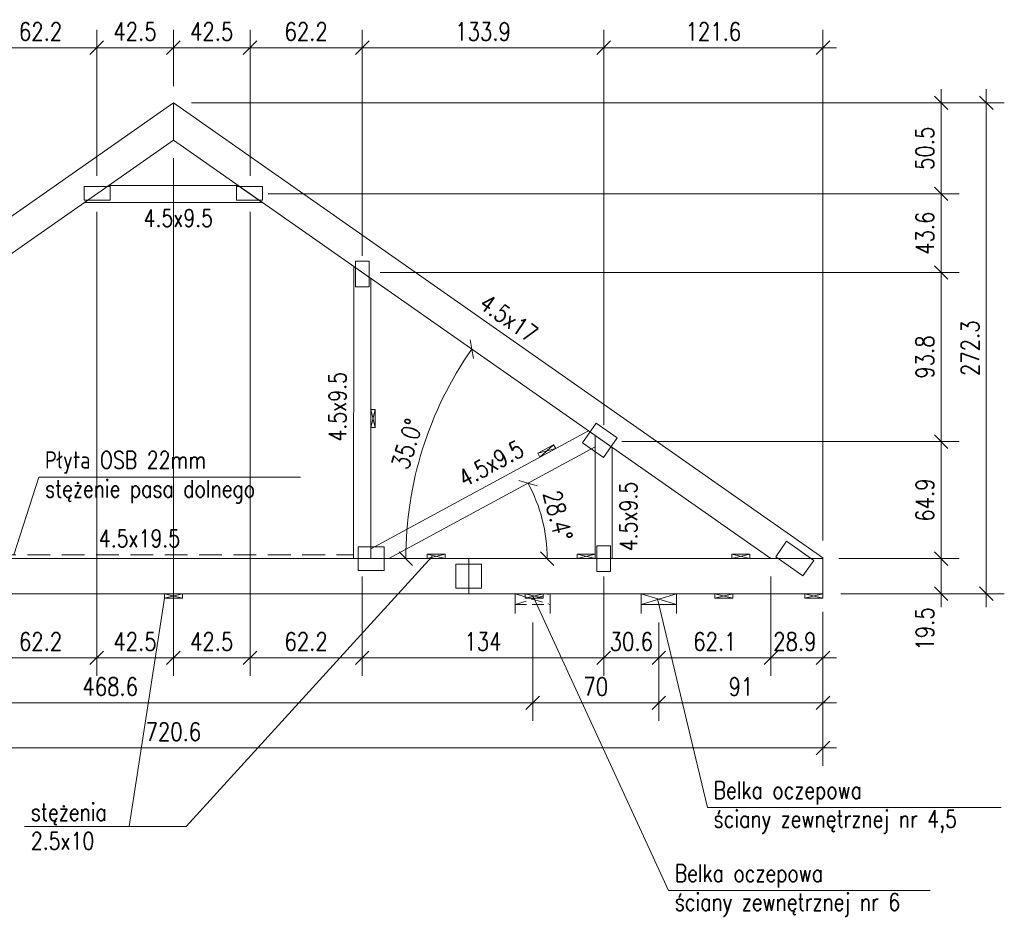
# Model space of a CAD drawing. Header units: inches. Extents: x 72095 to 82628, y -36879 to -32162.
# Tile 4 of 34: x 74991 to 75538, y -36381 to -35882. Entities that reach past the tile are written whole.
import ezdxf

# ---------------------------------------------------------------- set-up
doc = ezdxf.new("R2010")
doc.units = ezdxf.units.IN
doc.header["$MEASUREMENT"] = 0
doc.linetypes.add('DASHED', pattern=[19.05, 12.7, -6.35])
for name, color, linetype, lineweight in [('Drewno', 2, 'Continuous', 20), ('Opisy', 4, 'Continuous', 20), ('WYMIARY', 6, 'Continuous', 15)]:
    doc.layers.add(name, color=color, linetype=linetype, lineweight=lineweight)
doc.layers.add('Śruby', color=147, linetype='Continuous')
doc.styles.add('1. Simplex', font='simplex.shx', dxfattribs={"width": 0.8})
doc.dimstyles.new('1_50', dxfattribs={"dimscale": 50, "dimtxt": 0.2, "dimasz": 0.15, "dimexe": 0.2, "dimexo": 0.2, "dimgap": 0.08, "dimtad": 1, "dimdec": 1, "dimzin": 9, "dimdsep": 46, "dimtxsty": '1. Simplex', "dimblk": 'OBLIQUE', "dimcen": 0.15, "dimdle": 0.15, "dimclrd": 256, "dimclre": 256, "dimclrt": 4, "dimadec": 1, "dimazin": 0, "dimtfac": 1, "dimtdec": 0, "dimtmove": 1, "dimatfit": 3, "dimfxl": 1, "dimlwd": -1, "dimlwe": -1, "dimarcsym": 0})

# ---------------------------------------------------------------- blocks, each defined once
blk = doc.blocks.new('_Oblique')
at = {"color": 0, "linetype": 'ByBlock', "lineweight": -2}
blk.add_line((-0.5, -0.5), (0.5, 0.5), dxfattribs=at)
blk = doc.blocks.new('*D143')
at = {"layer": 'Defpoints', "color": 0, "transparency": 16777216}
for p in [(75435.81, -36180.82), (75502.54, -36180.82), (75436.96, -36200.32)]:
    blk.add_point(p, dxfattribs=at)
at = {"layer": 'WYMIARY', "transparency": 16777216}
for p, q in [((75502.54, -36207.82), (75502.54, -36173.32)), ((75445.81, -36180.82), (75512.54, -36180.82)), ((75446.96, -36200.32), (75512.54, -36200.32))]:
    blk.add_line(p, q, dxfattribs=at)
at = {"layer": 'WYMIARY', "transparency": 16777216, "xscale": 7.5, "yscale": 7.5, "zscale": 7.5}
for p, rotation in [((75502.54, -36180.82), 90), ((75502.54, -36200.32), 270)]:
    blk.add_blockref('_Oblique', p, dxfattribs=dict(at, rotation=rotation))
at = {"layer": 'WYMIARY', "color": 4, "transparency": 16777216, "insert": (75493.54, -36219.82), "char_height": 10, "attachment_point": 5, "rotation": 90, "style": '1. Simplex'}
blk.add_mtext('19.5', dxfattribs=at)
blk = doc.blocks.new('*D144')
at = {"layer": 'Defpoints', "color": 0, "transparency": 16777216}
for p in [(75315.37, -36115.94), (75502.54, -36115.94), (75435.81, -36180.82)]:
    blk.add_point(p, dxfattribs=at)
at = {"layer": 'WYMIARY', "transparency": 16777216}
for p, q in [((75502.54, -36188.32), (75502.54, -36108.44)), ((75325.37, -36115.94), (75512.54, -36115.94)), ((75445.81, -36180.82), (75512.54, -36180.82))]:
    blk.add_line(p, q, dxfattribs=at)
at = {"layer": 'WYMIARY', "transparency": 16777216, "xscale": 7.5, "yscale": 7.5, "zscale": 7.5}
for p, rotation in [((75502.54, -36115.94), 90), ((75502.54, -36180.82), 270)]:
    blk.add_blockref('_Oblique', p, dxfattribs=dict(at, rotation=rotation))
at = {"layer": 'WYMIARY', "color": 4, "transparency": 16777216, "insert": (75493.54, -36148.38), "char_height": 10, "attachment_point": 5, "rotation": 90, "style": '1. Simplex'}
blk.add_mtext('64.9', dxfattribs=at)
blk = doc.blocks.new('*D145')
at = {"layer": 'Defpoints', "color": 0, "transparency": 16777216}
for p in [(75181.43, -36022.16), (75502.54, -36022.16), (75315.37, -36115.94)]:
    blk.add_point(p, dxfattribs=at)
at = {"layer": 'WYMIARY', "transparency": 16777216}
for p, q in [((75502.54, -36123.44), (75502.54, -36014.66)), ((75191.43, -36022.16), (75512.54, -36022.16)), ((75325.37, -36115.94), (75512.54, -36115.94))]:
    blk.add_line(p, q, dxfattribs=at)
at = {"layer": 'WYMIARY', "transparency": 16777216, "xscale": 7.5, "yscale": 7.5, "zscale": 7.5}
for p, rotation in [((75502.54, -36022.16), 90), ((75502.54, -36115.94), 270)]:
    blk.add_blockref('_Oblique', p, dxfattribs=dict(at, rotation=rotation))
at = {"layer": 'WYMIARY', "color": 4, "transparency": 16777216, "insert": (75493.54, -36069.05), "char_height": 10, "attachment_point": 5, "rotation": 90, "style": '1. Simplex'}
blk.add_mtext('93.8', dxfattribs=at)
blk = doc.blocks.new('*D146')
at = {"layer": 'Defpoints', "color": 0, "transparency": 16777216}
for p in [(75119.19, -35978.57), (75502.54, -35978.57), (75181.43, -36022.16)]:
    blk.add_point(p, dxfattribs=at)
at = {"layer": 'WYMIARY', "transparency": 16777216}
for p, q in [((75502.54, -36029.66), (75502.54, -35971.07)), ((75129.19, -35978.57), (75512.54, -35978.57)), ((75191.43, -36022.16), (75512.54, -36022.16))]:
    blk.add_line(p, q, dxfattribs=at)
at = {"layer": 'WYMIARY', "transparency": 16777216, "xscale": 7.5, "yscale": 7.5, "zscale": 7.5}
for p, rotation in [((75502.54, -35978.57), 90), ((75502.54, -36022.16), 270)]:
    blk.add_blockref('_Oblique', p, dxfattribs=dict(at, rotation=rotation))
at = {"layer": 'WYMIARY', "color": 4, "transparency": 16777216, "insert": (75493.54, -36000.36), "char_height": 10, "attachment_point": 5, "rotation": 90, "style": '1. Simplex'}
blk.add_mtext('43.6', dxfattribs=at)
blk = doc.blocks.new('*D147')
at = {"layer": 'Defpoints', "color": 0, "transparency": 16777216}
for p in [(75076.66, -35928.04), (75527.54, -35928.04), (75436.96, -36200.32)]:
    blk.add_point(p, dxfattribs=at)
at = {"layer": 'WYMIARY', "transparency": 16777216}
for p, q in [((75527.54, -36207.82), (75527.54, -35920.54)), ((75086.66, -35928.04), (75537.54, -35928.04)), ((75446.96, -36200.32), (75537.54, -36200.32))]:
    blk.add_line(p, q, dxfattribs=at)
at = {"layer": 'WYMIARY', "transparency": 16777216, "xscale": 7.5, "yscale": 7.5, "zscale": 7.5}
for p, rotation in [((75527.54, -35928.04), 90), ((75527.54, -36200.32), 270)]:
    blk.add_blockref('_Oblique', p, dxfattribs=dict(at, rotation=rotation))
at = {"layer": 'WYMIARY', "color": 4, "transparency": 16777216, "insert": (75518.54, -36064.18), "char_height": 10, "attachment_point": 5, "rotation": 90, "style": '1. Simplex'}
blk.add_mtext('272.3', dxfattribs=at)
blk = doc.blocks.new('*D148')
at = {"layer": 'Defpoints', "color": 0, "transparency": 16777216}
for p in [(75076.66, -35928.04), (75502.54, -35928.04), (75119.19, -35978.57)]:
    blk.add_point(p, dxfattribs=at)
at = {"layer": 'WYMIARY', "transparency": 16777216}
for p, q in [((75502.54, -35986.07), (75502.54, -35920.54)), ((75086.66, -35928.04), (75512.54, -35928.04)), ((75129.19, -35978.57), (75512.54, -35978.57))]:
    blk.add_line(p, q, dxfattribs=at)
at = {"layer": 'WYMIARY', "transparency": 16777216, "xscale": 7.5, "yscale": 7.5, "zscale": 7.5}
for p, rotation in [((75502.54, -35928.04), 90), ((75502.54, -35978.57), 270)]:
    blk.add_blockref('_Oblique', p, dxfattribs=dict(at, rotation=rotation))
at = {"layer": 'WYMIARY', "color": 4, "transparency": 16777216, "insert": (75493.54, -35953.31), "char_height": 10, "attachment_point": 5, "rotation": 90, "style": '1. Simplex'}
blk.add_mtext('50.5', dxfattribs=at)
blk = doc.blocks.new('*D151')
at = {"layer": 'Defpoints', "color": 0, "transparency": 16777216}
for p in [(75034.13, -35897.53), (75034.13, -35978.57), (74971.88, -36022.16)]:
    blk.add_point(p, dxfattribs=at)
at = {"layer": 'WYMIARY', "transparency": 16777216}
for p, q in [((74971.88, -36012.16), (74971.88, -35887.53)), ((75034.13, -35968.57), (75034.13, -35887.53)), ((74964.38, -35897.53), (75041.63, -35897.53))]:
    blk.add_line(p, q, dxfattribs=at)
at = {"layer": 'WYMIARY', "transparency": 16777216, "xscale": 7.5, "yscale": 7.5, "zscale": 7.5, "rotation": 180}
blk.add_blockref('_Oblique', (74971.88, -35897.53), dxfattribs=at)
at = {"layer": 'WYMIARY', "transparency": 16777216, "xscale": 7.5, "yscale": 7.5, "zscale": 7.5}
blk.add_blockref('_Oblique', (75034.13, -35897.53), dxfattribs=at)
at = {"layer": 'WYMIARY', "color": 4, "transparency": 16777216, "insert": (75003, -35888.53), "char_height": 10, "attachment_point": 5, "style": '1. Simplex'}
blk.add_mtext('62.2', dxfattribs=at)
blk = doc.blocks.new('*D152')
at = {"layer": 'Defpoints', "color": 0, "transparency": 16777216}
for p in [(75076.66, -35897.53), (75076.66, -35928.84), (75034.13, -35978.57)]:
    blk.add_point(p, dxfattribs=at)
at = {"layer": 'WYMIARY', "transparency": 16777216}
for p, q in [((75034.13, -35968.57), (75034.13, -35887.53)), ((75076.66, -35918.84), (75076.66, -35887.53)), ((75026.63, -35897.53), (75084.16, -35897.53))]:
    blk.add_line(p, q, dxfattribs=at)
at = {"layer": 'WYMIARY', "transparency": 16777216, "xscale": 7.5, "yscale": 7.5, "zscale": 7.5, "rotation": 180}
blk.add_blockref('_Oblique', (75034.13, -35897.53), dxfattribs=at)
at = {"layer": 'WYMIARY', "transparency": 16777216, "xscale": 7.5, "yscale": 7.5, "zscale": 7.5}
blk.add_blockref('_Oblique', (75076.66, -35897.53), dxfattribs=at)
at = {"layer": 'WYMIARY', "color": 4, "transparency": 16777216, "insert": (75055.39, -35888.53), "char_height": 10, "attachment_point": 5, "style": '1. Simplex'}
blk.add_mtext('42.5', dxfattribs=at)
blk = doc.blocks.new('*D153')
at = {"layer": 'Defpoints', "color": 0, "transparency": 16777216}
for p in [(75119.19, -35897.53), (75119.19, -35978.57), (75181.43, -36022.96)]:
    blk.add_point(p, dxfattribs=at)
at = {"layer": 'WYMIARY', "transparency": 16777216}
for p, q in [((75119.19, -35968.57), (75119.19, -35887.53)), ((75181.43, -36012.96), (75181.43, -35887.53)), ((75188.93, -35897.53), (75111.69, -35897.53))]:
    blk.add_line(p, q, dxfattribs=at)
at = {"layer": 'WYMIARY', "transparency": 16777216, "xscale": 7.5, "yscale": 7.5, "zscale": 7.5, "rotation": 180}
blk.add_blockref('_Oblique', (75119.19, -35897.53), dxfattribs=at)
at = {"layer": 'WYMIARY', "transparency": 16777216, "xscale": 7.5, "yscale": 7.5, "zscale": 7.5}
blk.add_blockref('_Oblique', (75181.43, -35897.53), dxfattribs=at)
at = {"layer": 'WYMIARY', "color": 4, "transparency": 16777216, "insert": (75150.31, -35888.53), "char_height": 10, "attachment_point": 5, "style": '1. Simplex'}
blk.add_mtext('62.2', dxfattribs=at)
blk = doc.blocks.new('*D154')
at = {"layer": 'Defpoints', "color": 0, "transparency": 16777216}
for p in [(75076.66, -35897.53), (75076.66, -35928.84), (75119.19, -35978.57)]:
    blk.add_point(p, dxfattribs=at)
at = {"layer": 'WYMIARY', "transparency": 16777216}
for p, q in [((75076.66, -35918.84), (75076.66, -35887.53)), ((75119.19, -35968.57), (75119.19, -35887.53)), ((75126.69, -35897.53), (75069.16, -35897.53))]:
    blk.add_line(p, q, dxfattribs=at)
at = {"layer": 'WYMIARY', "transparency": 16777216, "xscale": 7.5, "yscale": 7.5, "zscale": 7.5, "rotation": 180}
blk.add_blockref('_Oblique', (75076.66, -35897.53), dxfattribs=at)
at = {"layer": 'WYMIARY', "transparency": 16777216, "xscale": 7.5, "yscale": 7.5, "zscale": 7.5}
blk.add_blockref('_Oblique', (75119.19, -35897.53), dxfattribs=at)
at = {"layer": 'WYMIARY', "color": 4, "transparency": 16777216, "insert": (75097.92, -35888.53), "char_height": 10, "attachment_point": 5, "style": '1. Simplex'}
blk.add_mtext('42.5', dxfattribs=at)
blk = doc.blocks.new('*D156')
at = {"layer": 'Defpoints', "color": 0, "transparency": 16777216}
for p in [(74716.36, -36200.32), (75436.96, -36200.32), (75436.96, -36285.82)]:
    blk.add_point(p, dxfattribs=at)
at = {"layer": 'WYMIARY', "transparency": 16777216}
for p, q in [((74716.36, -36210.32), (74716.36, -36295.82)), ((75436.96, -36210.32), (75436.96, -36295.82)), ((74708.86, -36285.82), (75444.46, -36285.82))]:
    blk.add_line(p, q, dxfattribs=at)
at = {"layer": 'WYMIARY', "transparency": 16777216, "xscale": 7.5, "yscale": 7.5, "zscale": 7.5, "rotation": 180}
blk.add_blockref('_Oblique', (74716.36, -36285.82), dxfattribs=at)
at = {"layer": 'WYMIARY', "transparency": 16777216, "xscale": 7.5, "yscale": 7.5, "zscale": 7.5}
blk.add_blockref('_Oblique', (75436.96, -36285.82), dxfattribs=at)
at = {"layer": 'WYMIARY', "color": 4, "transparency": 16777216, "insert": (75076.66, -36276.82), "char_height": 10, "attachment_point": 5, "style": '1. Simplex'}
blk.add_mtext('720.6', dxfattribs=at)
blk = doc.blocks.new('*D160')
at = {"layer": 'Defpoints', "color": 0, "transparency": 16777216}
for p in [(75436.96, -36200.32), (75345.96, -36206.32), (75436.96, -36260.82)]:
    blk.add_point(p, dxfattribs=at)
at = {"layer": 'WYMIARY', "transparency": 16777216}
for p, q in [((75436.96, -36210.32), (75436.96, -36270.82)), ((75345.96, -36216.32), (75345.96, -36270.82)), ((75338.46, -36260.82), (75444.46, -36260.82))]:
    blk.add_line(p, q, dxfattribs=at)
at = {"layer": 'WYMIARY', "transparency": 16777216, "xscale": 7.5, "yscale": 7.5, "zscale": 7.5, "rotation": 180}
blk.add_blockref('_Oblique', (75345.96, -36260.82), dxfattribs=at)
at = {"layer": 'WYMIARY', "transparency": 16777216, "xscale": 7.5, "yscale": 7.5, "zscale": 7.5}
blk.add_blockref('_Oblique', (75436.96, -36260.82), dxfattribs=at)
at = {"layer": 'WYMIARY', "color": 4, "transparency": 16777216, "insert": (75391.46, -36251.82), "char_height": 10, "attachment_point": 5, "style": '1. Simplex'}
blk.add_mtext('91', dxfattribs=at)
blk = doc.blocks.new('*D161')
at = {"layer": 'Defpoints', "color": 0, "transparency": 16777216}
for p in [(75315.37, -35897.53), (75315.37, -36116.75), (75436.96, -36180.82)]:
    blk.add_point(p, dxfattribs=at)
at = {"layer": 'WYMIARY', "transparency": 16777216}
for p, q in [((75315.37, -36106.75), (75315.37, -35887.53)), ((75436.96, -36170.82), (75436.96, -35887.53)), ((75444.46, -35897.53), (75307.87, -35897.53))]:
    blk.add_line(p, q, dxfattribs=at)
at = {"layer": 'WYMIARY', "transparency": 16777216, "xscale": 7.5, "yscale": 7.5, "zscale": 7.5, "rotation": 180}
blk.add_blockref('_Oblique', (75315.37, -35897.53), dxfattribs=at)
at = {"layer": 'WYMIARY', "transparency": 16777216, "xscale": 7.5, "yscale": 7.5, "zscale": 7.5}
blk.add_blockref('_Oblique', (75436.96, -35897.53), dxfattribs=at)
at = {"layer": 'WYMIARY', "color": 4, "transparency": 16777216, "insert": (75376.17, -35888.53), "char_height": 10, "attachment_point": 5, "style": '1. Simplex'}
blk.add_mtext('121.6', dxfattribs=at)
blk = doc.blocks.new('*D162')
at = {"layer": 'Defpoints', "color": 0, "transparency": 16777216}
for p in [(75181.43, -35897.53), (75181.43, -36022.96), (75315.37, -36116.75)]:
    blk.add_point(p, dxfattribs=at)
at = {"layer": 'WYMIARY', "transparency": 16777216}
for p, q in [((75181.43, -36012.96), (75181.43, -35887.53)), ((75315.37, -36106.75), (75315.37, -35887.53)), ((75322.87, -35897.53), (75173.93, -35897.53))]:
    blk.add_line(p, q, dxfattribs=at)
at = {"layer": 'WYMIARY', "transparency": 16777216, "xscale": 7.5, "yscale": 7.5, "zscale": 7.5, "rotation": 180}
blk.add_blockref('_Oblique', (75181.43, -35897.53), dxfattribs=at)
at = {"layer": 'WYMIARY', "transparency": 16777216, "xscale": 7.5, "yscale": 7.5, "zscale": 7.5}
blk.add_blockref('_Oblique', (75315.37, -35897.53), dxfattribs=at)
at = {"layer": 'WYMIARY', "color": 4, "transparency": 16777216, "insert": (75248.4, -35888.53), "char_height": 10, "attachment_point": 5, "style": '1. Simplex'}
blk.add_mtext('133.9', dxfattribs=at)
blk = doc.blocks.new('*D163')
at = {"layer": 'Defpoints', "color": 0, "transparency": 16777216}
for p in [(75076.66, -35948.79), (74942.85, -36140.03), (74716.36, -36180.82), (74745.28, -36180.82), (75240.51, -36180.82)]:
    blk.add_point(p, dxfattribs=at)
at = {"layer": 'WYMIARY', "transparency": 16777216}
blk.add_arc((74745.28, -36180.82), 201.73, 0, 35, dxfattribs=at)
at = {"layer": 'WYMIARY', "transparency": 16777216, "xscale": 7.5, "yscale": 7.5, "zscale": 7.5}
for p, rotation in [((74910.53, -36065.11), 124.9999999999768), ((74947.02, -36180.82), 270)]:
    blk.add_blockref('_Oblique', p, dxfattribs=dict(at, rotation=rotation))
at = {"layer": 'WYMIARY', "color": 4, "transparency": 16777216, "insert": (74946.26, -36117.45), "char_height": 10, "attachment_point": 5, "rotation": 287.5, "style": '1. Simplex'}
blk.add_mtext('35.0%%d', dxfattribs=at)
blk = doc.blocks.new('*D164')
at = {"layer": 'Defpoints', "color": 0, "transparency": 16777216}
for p in [(75275.96, -36206.32), (75345.96, -36206.32), (75275.96, -36260.82)]:
    blk.add_point(p, dxfattribs=at)
at = {"layer": 'WYMIARY', "transparency": 16777216}
for p, q in [((75275.96, -36216.32), (75275.96, -36270.82)), ((75345.96, -36216.32), (75345.96, -36270.82)), ((75353.46, -36260.82), (75268.46, -36260.82))]:
    blk.add_line(p, q, dxfattribs=at)
at = {"layer": 'WYMIARY', "transparency": 16777216, "xscale": 7.5, "yscale": 7.5, "zscale": 7.5, "rotation": 180}
blk.add_blockref('_Oblique', (75275.96, -36260.82), dxfattribs=at)
at = {"layer": 'WYMIARY', "transparency": 16777216, "xscale": 7.5, "yscale": 7.5, "zscale": 7.5}
blk.add_blockref('_Oblique', (75345.96, -36260.82), dxfattribs=at)
at = {"layer": 'WYMIARY', "color": 4, "transparency": 16777216, "insert": (75310.96, -36251.82), "char_height": 10, "attachment_point": 5, "style": '1. Simplex'}
blk.add_mtext('70', dxfattribs=at)
blk = doc.blocks.new('*D165')
at = {"layer": 'Defpoints', "color": 0, "transparency": 16777216}
for p in [(74807.36, -36206.32), (75275.96, -36206.32), (75275.96, -36260.82)]:
    blk.add_point(p, dxfattribs=at)
at = {"layer": 'WYMIARY', "transparency": 16777216}
for p, q in [((74807.36, -36216.32), (74807.36, -36270.82)), ((75275.96, -36216.32), (75275.96, -36270.82)), ((74799.86, -36260.82), (75283.46, -36260.82))]:
    blk.add_line(p, q, dxfattribs=at)
at = {"layer": 'WYMIARY', "transparency": 16777216, "xscale": 7.5, "yscale": 7.5, "zscale": 7.5, "rotation": 180}
blk.add_blockref('_Oblique', (74807.36, -36260.82), dxfattribs=at)
at = {"layer": 'WYMIARY', "transparency": 16777216, "xscale": 7.5, "yscale": 7.5, "zscale": 7.5}
blk.add_blockref('_Oblique', (75275.96, -36260.82), dxfattribs=at)
at = {"layer": 'WYMIARY', "color": 4, "transparency": 16777216, "insert": (75041.66, -36251.82), "char_height": 10, "attachment_point": 5, "style": '1. Simplex'}
blk.add_mtext('468.6', dxfattribs=at)
blk = doc.blocks.new('*D167')
at = {"layer": 'Defpoints', "color": 0, "transparency": 16777216}
for p in [(75034.13, -35978.57), (74971.9, -36180.82), (75034.13, -36235.82)]:
    blk.add_point(p, dxfattribs=at)
at = {"layer": 'WYMIARY', "transparency": 16777216}
for p, q in [((75034.13, -35988.57), (75034.13, -36245.82)), ((74971.9, -36190.82), (74971.9, -36245.82)), ((74964.4, -36235.82), (75041.63, -36235.82))]:
    blk.add_line(p, q, dxfattribs=at)
at = {"layer": 'WYMIARY', "transparency": 16777216, "xscale": 7.5, "yscale": 7.5, "zscale": 7.5, "rotation": 180}
blk.add_blockref('_Oblique', (74971.9, -36235.82), dxfattribs=at)
at = {"layer": 'WYMIARY', "transparency": 16777216, "xscale": 7.5, "yscale": 7.5, "zscale": 7.5}
blk.add_blockref('_Oblique', (75034.13, -36235.82), dxfattribs=at)
at = {"layer": 'WYMIARY', "color": 4, "transparency": 16777216, "insert": (75003.01, -36226.82), "char_height": 10, "attachment_point": 5, "style": '1. Simplex'}
blk.add_mtext('62.2', dxfattribs=at)
blk = doc.blocks.new('*D168')
at = {"layer": 'Defpoints', "color": 0, "transparency": 16777216}
for p in [(75076.66, -35948.79), (75034.13, -35978.57), (75076.66, -36235.82)]:
    blk.add_point(p, dxfattribs=at)
at = {"layer": 'WYMIARY', "transparency": 16777216}
for p, q in [((75076.66, -35958.79), (75076.66, -36245.82)), ((75034.13, -35988.57), (75034.13, -36245.82)), ((75026.63, -36235.82), (75084.16, -36235.82))]:
    blk.add_line(p, q, dxfattribs=at)
at = {"layer": 'WYMIARY', "transparency": 16777216, "xscale": 7.5, "yscale": 7.5, "zscale": 7.5, "rotation": 180}
blk.add_blockref('_Oblique', (75034.13, -36235.82), dxfattribs=at)
at = {"layer": 'WYMIARY', "transparency": 16777216, "xscale": 7.5, "yscale": 7.5, "zscale": 7.5}
blk.add_blockref('_Oblique', (75076.66, -36235.82), dxfattribs=at)
at = {"layer": 'WYMIARY', "color": 4, "transparency": 16777216, "insert": (75055.39, -36226.82), "char_height": 10, "attachment_point": 5, "style": '1. Simplex'}
blk.add_mtext('42.5', dxfattribs=at)
blk = doc.blocks.new('*D169')
at = {"layer": 'Defpoints', "color": 0, "transparency": 16777216}
for p in [(75408.03, -36180.82), (75436.96, -36200.32), (75408.03, -36235.82)]:
    blk.add_point(p, dxfattribs=at)
at = {"layer": 'WYMIARY', "transparency": 16777216}
for p, q in [((75408.03, -36190.82), (75408.03, -36245.82)), ((75436.96, -36210.32), (75436.96, -36245.82)), ((75444.46, -36235.82), (75400.53, -36235.82))]:
    blk.add_line(p, q, dxfattribs=at)
at = {"layer": 'WYMIARY', "transparency": 16777216, "xscale": 7.5, "yscale": 7.5, "zscale": 7.5, "rotation": 180}
blk.add_blockref('_Oblique', (75408.03, -36235.82), dxfattribs=at)
at = {"layer": 'WYMIARY', "transparency": 16777216, "xscale": 7.5, "yscale": 7.5, "zscale": 7.5}
blk.add_blockref('_Oblique', (75436.96, -36235.82), dxfattribs=at)
at = {"layer": 'WYMIARY', "color": 4, "transparency": 16777216, "insert": (75421.35, -36226.82), "char_height": 10, "attachment_point": 5, "style": '1. Simplex'}
blk.add_mtext('28.9', dxfattribs=at)
blk = doc.blocks.new('*D170')
at = {"layer": 'Defpoints', "color": 0, "transparency": 16777216}
for p in [(75408.03, -36180.82), (75345.96, -36206.32), (75345.96, -36235.82)]:
    blk.add_point(p, dxfattribs=at)
at = {"layer": 'WYMIARY', "transparency": 16777216}
for p, q in [((75408.03, -36190.82), (75408.03, -36245.82)), ((75345.96, -36216.32), (75345.96, -36245.82)), ((75415.53, -36235.82), (75338.46, -36235.82))]:
    blk.add_line(p, q, dxfattribs=at)
at = {"layer": 'WYMIARY', "transparency": 16777216, "xscale": 7.5, "yscale": 7.5, "zscale": 7.5, "rotation": 180}
blk.add_blockref('_Oblique', (75345.96, -36235.82), dxfattribs=at)
at = {"layer": 'WYMIARY', "transparency": 16777216, "xscale": 7.5, "yscale": 7.5, "zscale": 7.5}
blk.add_blockref('_Oblique', (75408.03, -36235.82), dxfattribs=at)
at = {"layer": 'WYMIARY', "color": 4, "transparency": 16777216, "insert": (75377, -36226.82), "char_height": 10, "attachment_point": 5, "style": '1. Simplex'}
blk.add_mtext('62.1', dxfattribs=at)
blk = doc.blocks.new('*D171')
at = {"layer": 'Defpoints', "color": 0, "transparency": 16777216}
for p in [(75315.37, -36180.82), (75345.96, -36206.32), (75345.96, -36235.82)]:
    blk.add_point(p, dxfattribs=at)
at = {"layer": 'WYMIARY', "transparency": 16777216}
for p, q in [((75315.37, -36190.82), (75315.37, -36245.82)), ((75345.96, -36216.32), (75345.96, -36245.82)), ((75307.87, -36235.82), (75353.46, -36235.82))]:
    blk.add_line(p, q, dxfattribs=at)
at = {"layer": 'WYMIARY', "transparency": 16777216, "xscale": 7.5, "yscale": 7.5, "zscale": 7.5, "rotation": 180}
blk.add_blockref('_Oblique', (75315.37, -36235.82), dxfattribs=at)
at = {"layer": 'WYMIARY', "transparency": 16777216, "xscale": 7.5, "yscale": 7.5, "zscale": 7.5}
blk.add_blockref('_Oblique', (75345.96, -36235.82), dxfattribs=at)
at = {"layer": 'WYMIARY', "color": 4, "transparency": 16777216, "insert": (75330.67, -36226.82), "char_height": 10, "attachment_point": 5, "style": '1. Simplex'}
blk.add_mtext('30.6', dxfattribs=at)
blk = doc.blocks.new('*D172')
at = {"layer": 'Defpoints', "color": 0, "transparency": 16777216}
for p in [(75181.42, -36180.82), (75315.37, -36180.82), (75181.42, -36235.82)]:
    blk.add_point(p, dxfattribs=at)
at = {"layer": 'WYMIARY', "transparency": 16777216}
for p, q in [((75181.42, -36190.82), (75181.42, -36245.82)), ((75315.37, -36190.82), (75315.37, -36245.82)), ((75322.87, -36235.82), (75173.92, -36235.82))]:
    blk.add_line(p, q, dxfattribs=at)
at = {"layer": 'WYMIARY', "transparency": 16777216, "xscale": 7.5, "yscale": 7.5, "zscale": 7.5, "rotation": 180}
blk.add_blockref('_Oblique', (75181.42, -36235.82), dxfattribs=at)
at = {"layer": 'WYMIARY', "transparency": 16777216, "xscale": 7.5, "yscale": 7.5, "zscale": 7.5}
blk.add_blockref('_Oblique', (75315.37, -36235.82), dxfattribs=at)
at = {"layer": 'WYMIARY', "color": 4, "transparency": 16777216, "insert": (75248.4, -36226.82), "char_height": 10, "attachment_point": 5, "style": '1. Simplex'}
blk.add_mtext('134', dxfattribs=at)
blk = doc.blocks.new('*D173')
at = {"layer": 'Defpoints', "color": 0, "transparency": 16777216}
for p in [(75119.19, -35978.57), (75181.42, -36180.82), (75119.19, -36235.82)]:
    blk.add_point(p, dxfattribs=at)
at = {"layer": 'WYMIARY', "transparency": 16777216}
for p, q in [((75119.19, -35988.57), (75119.19, -36245.82)), ((75181.42, -36190.82), (75181.42, -36245.82)), ((75188.92, -36235.82), (75111.69, -36235.82))]:
    blk.add_line(p, q, dxfattribs=at)
at = {"layer": 'WYMIARY', "transparency": 16777216, "xscale": 7.5, "yscale": 7.5, "zscale": 7.5, "rotation": 180}
blk.add_blockref('_Oblique', (75119.19, -36235.82), dxfattribs=at)
at = {"layer": 'WYMIARY', "transparency": 16777216, "xscale": 7.5, "yscale": 7.5, "zscale": 7.5}
blk.add_blockref('_Oblique', (75181.42, -36235.82), dxfattribs=at)
at = {"layer": 'WYMIARY', "color": 4, "transparency": 16777216, "insert": (75150.3, -36226.82), "char_height": 10, "attachment_point": 5, "style": '1. Simplex'}
blk.add_mtext('62.2', dxfattribs=at)
blk = doc.blocks.new('*D174')
at = {"layer": 'Defpoints', "color": 0, "transparency": 16777216}
for p in [(75076.66, -35948.79), (75119.19, -35978.57), (75076.66, -36235.82)]:
    blk.add_point(p, dxfattribs=at)
at = {"layer": 'WYMIARY', "transparency": 16777216}
for p, q in [((75076.66, -35958.79), (75076.66, -36245.82)), ((75119.19, -35988.57), (75119.19, -36245.82)), ((75126.69, -36235.82), (75069.16, -36235.82))]:
    blk.add_line(p, q, dxfattribs=at)
at = {"layer": 'WYMIARY', "transparency": 16777216, "xscale": 7.5, "yscale": 7.5, "zscale": 7.5, "rotation": 180}
blk.add_blockref('_Oblique', (75076.66, -36235.82), dxfattribs=at)
at = {"layer": 'WYMIARY', "transparency": 16777216, "xscale": 7.5, "yscale": 7.5, "zscale": 7.5}
blk.add_blockref('_Oblique', (75119.19, -36235.82), dxfattribs=at)
at = {"layer": 'WYMIARY', "color": 4, "transparency": 16777216, "insert": (75097.92, -36226.82), "char_height": 10, "attachment_point": 5, "style": '1. Simplex'}
blk.add_mtext('42.5', dxfattribs=at)
blk = doc.blocks.new('*D175')
at = {"layer": 'Defpoints', "color": 0, "transparency": 16777216}
for p in [(75076.66, -35948.79), (75222.13, -36100.63), (75240.51, -36180.82), (75408.03, -36180.82), (75436.96, -36180.82)]:
    blk.add_point(p, dxfattribs=at)
at = {"layer": 'WYMIARY', "transparency": 16777216}
blk.add_line((75230.51, -36180.82), (75195.57, -36180.82), dxfattribs=at)
blk.add_arc((75408.03, -36180.82), 202.47, 145, 180, dxfattribs=at)
at = {"layer": 'WYMIARY', "transparency": 16777216, "xscale": 7.5, "yscale": 7.5, "zscale": 7.5}
for p, rotation in [((75242.18, -36064.69), 55.00000000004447), ((75205.57, -36180.82), 270)]:
    blk.add_blockref('_Oblique', p, dxfattribs=dict(at, rotation=rotation))
at = {"layer": 'WYMIARY', "color": 4, "transparency": 16777216, "insert": (75206.36, -36117.23), "char_height": 10, "attachment_point": 5, "rotation": 72.5, "style": '1. Simplex'}
blk.add_mtext('35.0%%d', dxfattribs=at)
blk = doc.blocks.new('*D176')
at = {"layer": 'Defpoints', "color": 0, "transparency": 16777216}
for p in [(75310.62, -36118.82), (75282.79, -36166.35), (75196.14, -36180.82), (75240.51, -36180.82), (75436.96, -36180.82)]:
    blk.add_point(p, dxfattribs=at)
at = {"layer": 'WYMIARY', "transparency": 16777216}
blk.add_arc((75196.14, -36180.82), 87.85, 0, 28.4382, dxfattribs=at)
at = {"layer": 'WYMIARY', "transparency": 16777216, "xscale": 7.5, "yscale": 7.5, "zscale": 7.5}
for p, rotation in [((75273.39, -36138.99), 118.4381683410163), ((75283.99, -36180.82), 270)]:
    blk.add_blockref('_Oblique', p, dxfattribs=dict(at, rotation=rotation))
at = {"layer": 'WYMIARY', "color": 4, "transparency": 16777216, "insert": (75290.02, -36157.03), "char_height": 10, "attachment_point": 5, "rotation": 284.2191, "style": '1. Simplex'}
blk.add_mtext('28.4%%d', dxfattribs=at)
blk = doc.blocks.new('*D177')
at = {"layer": 'Defpoints', "color": 0, "transparency": 16777216}
for p in [(74842.69, -36118.82), (74872.11, -36151.6), (74716.36, -36180.82), (74957.18, -36180.82), (75240.51, -36180.82)]:
    blk.add_point(p, dxfattribs=at)
at = {"layer": 'WYMIARY', "transparency": 16777216}
blk.add_arc((74957.18, -36180.82), 89.94, 151.5618, 180, dxfattribs=at)
at = {"layer": 'WYMIARY', "transparency": 16777216, "xscale": 7.5, "yscale": 7.5, "zscale": 7.5}
for p, rotation in [((74878.09, -36137.99), 61.56183165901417), ((74867.24, -36180.82), 270)]:
    blk.add_blockref('_Oblique', p, dxfattribs=dict(at, rotation=rotation))
at = {"layer": 'WYMIARY', "color": 4, "transparency": 16777216, "insert": (74861.27, -36156.52), "char_height": 10, "attachment_point": 5, "rotation": 75.7809, "style": '1. Simplex'}
blk.add_mtext('28.4%%d', dxfattribs=at)

msp = doc.modelspace()

# ---------------------------------------------------------------- linework, layer by layer
at = {"layer": 'Drewno', "color": 1, "linetype": 'DASHED'}
msp.add_line((74976.634, -36178.823), (75176.683, -36178.823), dxfattribs=at)
at = {"layer": 'Drewno', "color": 6, "linetype": 'DASHED', "ltscale": 0.5}
for p, q in [((75266.209, -36200.323), (75266.209, -36206.323)), ((75285.709, -36200.323), (75266.209, -36200.323)), ((75266.209, -36200.323), (75285.709, -36206.323)), ((75266.209, -36206.323), (75285.709, -36200.323)), ((75266.209, -36200.323), (75285.709, -36200.323)), ((75285.709, -36206.323), (75285.709, -36200.323)), ((75266.209, -36206.323), (75285.709, -36206.323)), ((75266.209, -36206.323), (75266.209, -36211.323)), ((75285.709, -36206.323), (75285.709, -36211.323))]:
    msp.add_line(p, q, dxfattribs=at)
at = {"layer": 'Drewno'}
for p, q in [((75336.209, -36200.323), (75336.209, -36206.323)), ((75355.709, -36200.323), (75336.209, -36200.323)), ((75336.209, -36200.323), (75355.709, -36206.323)), ((75336.209, -36206.323), (75355.709, -36200.323)), ((75336.209, -36200.323), (75355.709, -36200.323)), ((75355.709, -36206.323), (75355.709, -36200.323)), ((75336.209, -36206.323), (75355.709, -36206.323)), ((75336.209, -36206.323), (75336.209, -36211.323)), ((75355.709, -36206.323), (75355.709, -36211.323))]:
    msp.add_line(p, q, dxfattribs=at)
for points in [[(74716.359, -36180.323), (74716.359, -36180.823), (74745.283, -36180.823), (75076.659, -35948.791), (75076.659, -35928.038)], [(75436.959, -36180.323), (75436.959, -36180.823), (75408.034, -36180.823), (75076.659, -35948.791), (75076.659, -35928.038)], [(75040.91, -35973.823), (75027.342, -35983.323), (75125.975, -35983.323), (75112.407, -35973.823)], [(75186.183, -36025.481), (75176.683, -36018.829), (75176.667, -36180.823), (75186.167, -36180.823)], [(75310.625, -36118.823), (75310.625, -36112.616), (75306.923, -36110.024), (75186.167, -36175.421), (75186.167, -36180.823), (75196.141, -36180.823)], [(75320.125, -36119.268), (75310.625, -36112.616), (75310.625, -36180.823), (75320.125, -36180.823)], [(75240.509, -36200.323), (75240.509, -36180.823), (74716.359, -36180.823), (74716.359, -36200.323)], [(75436.959, -36200.323), (75436.959, -36180.823), (75240.509, -36180.823), (75240.509, -36200.323)]]:
    msp.add_lwpolyline(points, close=True, dxfattribs=at)
at = {"layer": 'WYMIARY'}
for points in [[(75186.175, -36108.152), (75186.175, -36098.152), (75188.675, -36098.152), (75188.675, -36108.152)], [(75186.175, -36108.152), (75186.175, -36098.152), (75188.675, -36108.152), (75188.675, -36098.152)], [(75279.981, -36124.615), (75288.775, -36119.852), (75287.584, -36117.654), (75278.791, -36122.416)], [(75279.981, -36124.615), (75288.775, -36119.852), (75278.791, -36122.416), (75287.584, -36117.654)], [(75217.467, -36180.823), (75227.467, -36180.823), (75227.467, -36178.323), (75217.467, -36178.323)], [(75217.467, -36180.823), (75227.467, -36180.823), (75217.467, -36178.323), (75227.467, -36178.323)], [(75300.625, -36180.823), (75310.625, -36180.823), (75310.625, -36178.323), (75300.625, -36178.323)], [(75300.625, -36180.823), (75310.625, -36180.823), (75300.625, -36178.323), (75310.625, -36178.323)], [(75386.484, -36180.823), (75396.484, -36180.823), (75396.484, -36178.323), (75386.484, -36178.323)], [(75386.484, -36180.823), (75396.484, -36180.823), (75386.484, -36178.323), (75396.484, -36178.323)], [(75071.659, -36202.823), (75081.659, -36202.823), (75081.659, -36200.323), (75071.659, -36200.323)], [(75071.659, -36202.823), (75081.659, -36202.823), (75071.659, -36200.323), (75081.659, -36200.323)], [(75281.829, -36202.823), (75271.829, -36202.823), (75271.829, -36200.323), (75281.829, -36200.323)], [(75281.829, -36202.823), (75271.829, -36202.823), (75281.829, -36200.323), (75271.829, -36200.323)], [(75386.959, -36202.823), (75376.959, -36202.823), (75376.959, -36200.323), (75386.959, -36200.323)], [(75386.959, -36202.823), (75376.959, -36202.823), (75386.959, -36200.323), (75376.959, -36200.323)], [(75436.959, -36202.823), (75426.959, -36202.823), (75426.959, -36200.323), (75436.959, -36200.323)], [(75436.959, -36202.823), (75426.959, -36202.823), (75436.959, -36200.323), (75426.959, -36200.323)]]:
    msp.add_lwpolyline(points, close=True, dxfattribs=at)
for points in [[(75147.13, -36135.693), (75002.034, -36135.693), (74988.274, -36178.823)], [(74994.182, -36329.405), (75083.73, -36329.405), (75220.298, -36179.573)], [(74994.182, -36329.405), (75052.23, -36329.405), (75071.659, -36202.823)], [(75496.384, -36364.882), (75351.288, -36364.882), (75276.162, -36201.823)], [(75535.867, -36318.807), (75372.867, -36318.807), (75345.217, -36203.223)]]:
    msp.add_lwpolyline(points, dxfattribs=at)
at = {"layer": 'Śruby', "lineweight": 0}
for points in [[(75027.283, -35982.023), (75041.583, -35982.023), (75041.583, -35974.423), (75027.283, -35974.423)], [(75126.034, -35982.023), (75111.734, -35982.023), (75111.734, -35974.423), (75126.034, -35974.423)], [(75177.617, -36015.799), (75177.617, -36030.099), (75185.217, -36030.099), (75185.217, -36015.799)], [(75322.842, -36113.919), (75311.128, -36105.717), (75303.557, -36116.529), (75315.271, -36124.732)], [(75319.175, -36187.973), (75319.175, -36173.673), (75311.575, -36173.673), (75311.575, -36187.973)], [(75431.894, -36181.799), (75416.821, -36171.245), (75410.799, -36179.846), (75425.871, -36190.4)], [(75179.254, -36187.423), (75193.554, -36187.423), (75193.554, -36174.223), (75179.254, -36174.223)], [(75247.659, -36183.973), (75233.359, -36183.973), (75233.359, -36197.173), (75247.659, -36197.173)]]:
    msp.add_lwpolyline(points, close=True, dxfattribs=at)

# ---------------------------------------------------------------- texts
at = {"layer": 'Opisy', "char_height": 9.6, "attachment_point": 4, "style": '1. Simplex'}
for s, insert, width in [('\\A1;4.5x9.5 ', (75060.154, -35992.027), 208.09715), ('\\A1;Płyta OSB 22mm\\Pstężenie pasa dolnego', (75005.475, -36135.693), 155.6628), ('\\A1;4.5x19.5 ', (75035.344, -36169.607), 208.09715), ('\\A1;4.5x19.5 ', (75035.344, -36169.607), 208.09715), ('\\A1;Belka oczepowa \\Pściany zewnętrznej nr 4,5 ', (75376.308, -36318.807), 155.37169), ('\\A1;stężenia \\P2.5x10', (74997.623, -36329.405), 155.6628), ('\\A1;Belka oczepowa \\Pściany zewnętrznej nr 6', (75354.729, -36364.882), 155.6628)]:
    msp.add_mtext(s, dxfattribs=dict(at, insert=insert, width=width))
at = {"layer": 'Opisy', "char_height": 9.6, "width": 208.09715, "style": '1. Simplex'}
for s, insert, attachment_point, rotation in [('\\A1;4.5x17 ', (75277.096, -36057.646), 6, 325), ('\\A1;4.5x9.5 ', (75167.707, -36115.905), 4, 90), ('\\A1;4.5x9.5 ', (75269.8, -36118.899), 6, 28.43817), ('\\A1;4.5x9.5 ', (75329.084, -36176.737), 4, 90)]:
    msp.add_mtext(s, dxfattribs=dict(at, insert=insert, attachment_point=attachment_point, rotation=rotation))

# ---------------------------------------------------------------- dimensions: what is measured, and where the dimension line sits
at = {"layer": 'WYMIARY'}
for base, p1, p2, picture, middle in [((75034.126, -35897.528), (74971.884, -36022.155), (75034.126, -35978.573), '*D151', (75003.005, -35888.528)), ((75076.659, -35897.528), (75034.126, -35978.573), (75076.659, -35928.843), '*D152', (75055.392, -35888.528)), ((75076.659, -36235.823), (75034.126, -35978.573), (75076.659, -35948.791), '*D168', (75055.392, -36226.823)), ((75034.126, -36235.823), (74971.9, -36180.823), (75034.126, -35978.573), '*D167', (75003.013, -36226.823)), ((75436.959, -36285.823), (74716.359, -36200.323), (75436.959, -36200.323), '*D156', (75076.659, -36276.823)), ((75436.959, -36260.823), (75345.959, -36206.323), (75436.959, -36200.323), '*D160', (75391.459, -36251.823)), ((75275.959, -36260.823), (74807.359, -36206.323), (75275.959, -36206.323), '*D165', (75041.659, -36251.823)), ((75275.959, -36260.823), (75345.959, -36206.323), (75275.959, -36206.323), '*D164', (75310.959, -36251.823))]:
    dim = msp.add_linear_dim(base=base, p1=p1, p2=p2, dimstyle='1_50', dxfattribs=at)
    dim.commit()
    dim.dimension.update_dxf_attribs({"geometry": picture, "text_midpoint": middle})
for base, p1, p2, angle, picture, middle in [((75076.659, -35897.528), (75119.191, -35978.573), (75076.659, -35928.843), 180, '*D154', (75097.925, -35888.528)), ((75119.191, -35897.528), (75181.433, -36022.96), (75119.191, -35978.573), 180, '*D153', (75150.312, -35888.528)), ((75181.433, -35897.528), (75315.375, -36116.747), (75181.433, -36022.96), 180, '*D162', (75248.404, -35888.528)), ((75315.375, -35897.528), (75436.959, -36180.823), (75315.375, -36116.747), 180, '*D161', (75376.167, -35888.528)), ((75527.54, -35928.038), (75436.959, -36200.323), (75076.659, -35928.038), 90, '*D147', (75518.54, -36064.18)), ((75502.54, -35928.038), (75119.191, -35978.573), (75076.659, -35928.038), 90, '*D148', (75493.54, -35953.305)), ((75076.659, -36235.823), (75119.191, -35978.573), (75076.659, -35948.791), 180, '*D174', (75097.925, -36226.823)), ((75502.54, -35978.573), (75181.433, -36022.155), (75119.191, -35978.573), 90, '*D146', (75493.54, -36000.364)), ((75119.191, -36235.823), (75181.417, -36180.823), (75119.191, -35978.573), 180, '*D173', (75150.304, -36226.823)), ((75502.54, -36022.155), (75315.375, -36115.942), (75181.433, -36022.155), 90, '*D145', (75493.54, -36069.048)), ((75502.54, -36115.942), (75435.809, -36180.823), (75315.375, -36115.942), 90, '*D144', (75493.54, -36148.382)), ((75181.417, -36235.823), (75315.375, -36180.823), (75181.417, -36180.823), 180, '*D172', (75248.396, -36226.823)), ((75345.959, -36235.823), (75408.034, -36180.823), (75345.959, -36206.323), 180, '*D170', (75376.996, -36226.823))]:
    dim = msp.add_linear_dim(base=base, p1=p1, p2=p2, angle=angle, dimstyle='1_50', dxfattribs=at)
    dim.commit()
    dim.dimension.update_dxf_attribs({"geometry": picture, "text_midpoint": middle})
for base, line1, line2, picture, middle in [((74942.848, -36140.029), ((75240.509, -36180.823), (74716.359, -36180.823)), ((74745.283, -36180.823), (75076.659, -35948.791)), '*D163', (74946.262, -36117.454)), ((75222.126, -36100.63), ((75436.959, -36180.823), (75240.509, -36180.823)), ((75408.034, -36180.823), (75076.659, -35948.791)), '*D175', (75206.355, -36117.234)), ((74872.115, -36151.602), ((74842.692, -36118.823), (74957.176, -36180.823)), ((75240.509, -36180.823), (74716.359, -36180.823)), '*D177', (74861.267, -36156.52)), ((75282.791, -36166.354), ((75196.141, -36180.823), (75310.625, -36118.823)), ((75436.959, -36180.823), (75240.509, -36180.823)), '*D176', (75290.024, -36157.033))]:
    dim = msp.add_angular_dim_2l(base=base, line1=line1, line2=line2, dimstyle='1_50', dxfattribs=at)
    dim.commit()
    dim.dimension.update_dxf_attribs({"geometry": picture, "text_midpoint": middle})
for base, p1, p2, angle, picture, middle in [((75502.54, -36180.823), (75436.959, -36200.323), (75435.809, -36180.823), 90, '*D143', (75502.54, -36219.823)), ((75345.959, -36235.823), (75315.375, -36180.823), (75345.959, -36206.323), 180, '*D171', (75330.667, -36235.823)), ((75408.034, -36235.823), (75436.959, -36200.323), (75408.034, -36180.823), 180, '*D169', (75421.346, -36235.823))]:
    dim = msp.add_linear_dim(base=base, p1=p1, p2=p2, angle=angle, dimstyle='1_50', dxfattribs=at)
    dim.commit()
    dim.dimension.update_dxf_attribs({"geometry": picture, "text_midpoint": middle, "dimtype": 160})

doc.saveas('drawing.dxf')
